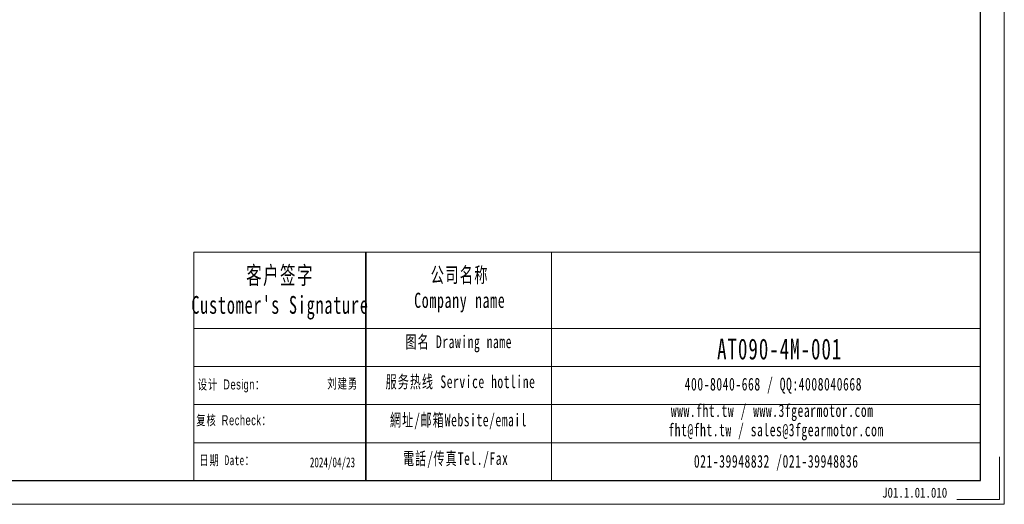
# Model space of a CAD drawing. Header units: millimetres. Extents: x -31 to 674, y 19 to 514.
# Tile 4 of 6: x 328 to 674, y 19 to 189. Entities that reach past the tile are written whole.
import ezdxf

# ---------------------------------------------------------------- set-up
doc = ezdxf.new("R2010")
doc.units = ezdxf.units.MM
doc.layers.get('0').update_dxf_attribs({"lineweight": 35})
doc.layers.add('6文字层', color=3, linetype='Continuous')
for name, color, linetype, lineweight in [('7标注层', 4, 'Continuous', 18), ('SLD-0', 7, 'Continuous', 18), ('图框_外框线', 7, 'Continuous', 18)]:
    doc.layers.add(name, color=color, linetype=linetype, lineweight=lineweight)
doc.styles.add('标准', font='txt', dxfattribs={"width": 0.667})
doc.styles.add('样式 1', font='txt', dxfattribs={"width": 0.8})

msp = doc.modelspace()

# ---------------------------------------------------------------- linework, layer by layer
msp.add_line((449.8356, 107.1524), (449.8356, 27.0192))
at = {"layer": '7标注层', "color": 0}
msp.add_line((389.3876, 107.1524), (389.3876, 27.0329), dxfattribs=at)
at = {"layer": '图框_外框线'}
for p, q in [((389.3876, 107.1524), (449.8356, 107.1524)), ((449.8356, 107.1524), (449.8356, 27.0329)), ((449.8356, 107.1524), (665.6523, 107.1524)), ((514.9642, 107.1524), (514.9642, 27.0329)), ((389.3876, 80.4165), (449.8356, 80.4165)), ((449.8356, 80.4165), (665.6523, 80.4165)), ((389.3876, 67.0485), (665.6523, 67.0485)), ((389.3876, 53.6805), (665.6523, 53.6805)), ((389.3876, 40.3125), (665.6523, 40.3125))]:
    msp.add_line(p, q, dxfattribs=at)
at = {"layer": '图框_外框线', "color": 3}
msp.add_lwpolyline([(-27.0452, 18.6871), (673.998, 18.6871), (673.998, 514.4249), (-27.0452, 514.4249)], close=True, dxfattribs=at)
at = {"layer": '图框_外框线', "color": 3, "lineweight": 25}
msp.add_lwpolyline([(14.6835, 27.0329), (665.6523, 27.0329), (665.6523, 506.0791), (14.6835, 506.0791)], close=True, dxfattribs=at)
at = {"layer": '图框_外框线', "color": 3}
msp.add_lwpolyline([(672.3289, 35.3786), (672.3289, 20.3563), (657.3065, 20.3563)], dxfattribs=at)

# ---------------------------------------------------------------- texts
at = {"layer": '6文字层', "insert": (631.0906, 24.5284), "char_height": 3.5, "width": 43.304423, "attachment_point": 1, "style": '样式 1'}
msp.add_mtext('J01.1.01.010', dxfattribs=at)
at = {"layer": 'SLD-0', "color": 1, "attachment_point": 2, "style": '标准'}
for s, insert, char_height, width in [("\\T1.1;客户签字\\PCustomer's Signature", (419.7157, 102.2062), 6.238388, 77.606191), ('\\T1.1;公司名称\\PCompany name', (482.8129, 101.875), 5.34719, 69.229412), ('\\T1.1;图名 Drawing name', (482.4474, 77.9523), 4.455991, 56.986269), ('{\\H1.37343x;\\T1.10000;AT090-4M-001}', (595.1337, 76.8763), 5.34719, 45.399744), ('{\\fSimSun|b0|i0|c134|p2;\\T1.1;设计 \\fArial|b0|i0|c0|p34;Design\\fSimSun|b0|i0|c134|p2;：}', (402.6431, 62.5014), 3.5, 31.971711), ('{\\fSimSun|b0|i0|c134|p2;\\T1.1;刘建勇}', (441.7145, 62.8222), 3.5, 31.971711), ('\\T1.1;服务热线 Service hotline', (483.0793, 63.9405), 4.455991, 63.488178), ('\\T1.1;400-8040-668 / QQ:4008040668', (592.9212, 63.089), 4.455991, 129.738016), ('\\T1.1;www.fht.tw / www.3fgearmotor.com ', (592.5103, 53.8078), 4.455991, 129.884065), ('{\\fSimSun|b0|i0|c134|p2;\\T1.1;复核 \\fArial|b0|i0|c0|p34;Recheck\\fSimSun|b0|i0|c134|p2;：}', (403.5288, 49.9524), 3.5, 31.971711), ('\\T1.1;網址/邮箱Website/email', (482.3855, 50.5153), 4.455991, 66.085217), ('{\\T1.10000;fht@fht.tw / sales@3fgearmotor.com }', (593.8684, 47.0225), 4.455991, 129.884065), ('{\\T1.1;日期 Date：}', (401.1014, 35.9326), 3.5, 31.971711), ('2024/04/23', (438.1207, 35.166), 3.5, 31.971711), ('\\T1.1;電話/传真Tel./Fax', (481.3872, 36.9854), 4.455991, 66.880029), ('\\T1.1;021-39948832 /021-39948836 ', (593.9149, 36.0111), 4.455991, 99.176309)]:
    msp.add_mtext(s, dxfattribs=dict(at, insert=insert, char_height=char_height, width=width))

doc.saveas('drawing.dxf')
